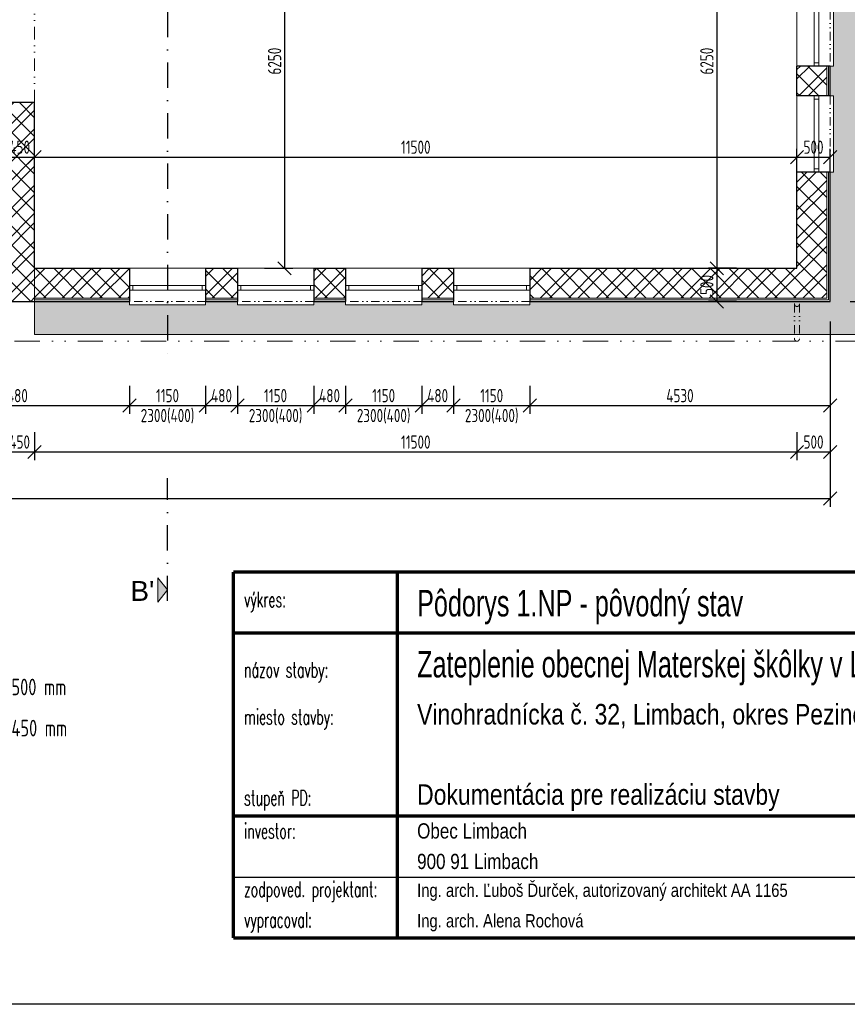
# Model space of a CAD drawing. Header units: millimetres. Extents: x -66400 to 220000, y -39950 to 48800.
# Tile 38 of 48: x 133775 to 146259, y -10600 to 4250. Entities that reach past the tile are written whole.
import ezdxf

# ---------------------------------------------------------------- set-up
doc = ezdxf.new("R2010")
doc.units = ezdxf.units.MM
doc.linetypes.add('DASHDOT', pattern=[25.4, 12.7, -6.35, 0, -6.35])
doc.linetypes.add('DIVIDE', pattern=[31.75, 12.7, -6.35, 0, -6.35, 0, -6.35])
doc.layers.get('Defpoints').update_dxf_attribs({"color": 161})
for name, color, linetype, lineweight in [('A koty', 7, 'Continuous', 5), ('A nad', 7, 'DIVIDE', 9), ('A okná-dvere', 144, 'Continuous', 9), ('A steny', 30, 'Continuous', 30), ('A tenkeciary', 8, 'Continuous', 9), ('A tepel.izolacia', 7, 'BATTING', 5), ('stamp', 1, 'Continuous', 5)]:
    doc.layers.add(name, color=color, linetype=linetype, lineweight=lineweight)
doc.layers.add('A srafy', color=7, linetype='Continuous', lineweight=5, true_color=0x7a7a7a)
doc.styles.add('ARIAL', font='arial.ttf', dxfattribs={"height": 2})
doc.styles.add('ISOCP', font='isocp.shx', dxfattribs={"width": 0.8})
doc.styles.add('SIM', font='simplex.shx', dxfattribs={"width": 0.6, "height": 250})
doc.styles.add('TUCNE', font='txt', dxfattribs={"width": 0.7, "height": 600})
doc.linetypes.add('BATTING', pattern='A,0.00254,-2.54,[134,ltypeshp.shx,S=2.54,R=0,X=-2.54,Y=0],-5.08,[134,ltypeshp.shx,S=2.54,R=180,X=2.54,Y=0],-2.54', length=10.16254)
doc.dimstyles.new('100', dxfattribs={"dimscale": 100, "dimtxt": 2, "dimasz": 2, "dimexe": 1.25, "dimexo": 3, "dimgap": 0.5, "dimtad": 1, "dimdec": 0, "dimrnd": 5, "dimtxsty": 'ISOCP', "dimblk": 'OBLIQUE', "dimcen": 1.4, "dimclrd": 256, "dimclre": 256, "dimclrt": 256, "dimadec": 0, "dimazin": 0, "dimtfac": 1, "dimtdec": 0, "dimtix": 1, "dimtmove": 2, "dimatfit": 0, "dimfxl": 0, "dimarcsym": 0})
pattern_1 = [(45, (100000, 0), (-212.132, 212.132), []), (45, (100141.42, 0), (-212.132, 212.132), []), (135, (100000, 0), (-141.42136, -141.42136), [])]

# ---------------------------------------------------------------- blocks, each defined once
blk = doc.blocks.new('_Oblique')
at = {"color": 0, "linetype": 'ByBlock', "lineweight": -2}
blk.add_line((-0.5, -0.5), (0.5, 0.5), dxfattribs=at)
blk = doc.blocks.new('*D30')
at = {"layer": 'A koty', "lineweight": -2, "transparency": 16777216}
for p, q in [((131950, -1270), (131950, -1695)), ((135430, -1270), (135430, -1695)), ((131950, -1570), (135430, -1570))]:
    blk.add_line(p, q, dxfattribs=at)
at = {"layer": 'Defpoints', "color": 0, "transparency": 16777216}
for p in [(131950, 0), (135430, 0), (135430, -1570)]:
    blk.add_point(p, dxfattribs=at)
at = {"layer": 'A koty', "lineweight": -2, "transparency": 16777216, "xscale": 200, "yscale": 200, "zscale": 200, "rotation": 180}
blk.add_blockref('_Oblique', (131950, -1570), dxfattribs=at)
at = {"layer": 'A koty', "lineweight": -2, "transparency": 16777216, "xscale": 200, "yscale": 200, "zscale": 200}
blk.add_blockref('_Oblique', (135430, -1570), dxfattribs=at)
at = {"layer": 'A koty', "transparency": 16777216, "insert": (133690, -1420), "char_height": 200, "attachment_point": 5, "style": 'ISOCP'}
blk.add_mtext('3480', dxfattribs=at)
blk = doc.blocks.new('*D31')
at = {"layer": 'A koty', "lineweight": -2, "transparency": 16777216}
for p, q in [((135430, -1270), (135430, -1695)), ((136580, -1270), (136580, -1695)), ((135430, -1570), (136580, -1570))]:
    blk.add_line(p, q, dxfattribs=at)
at = {"layer": 'Defpoints', "color": 0, "transparency": 16777216}
for p in [(135430, 0), (136580, 0), (136580, -1570)]:
    blk.add_point(p, dxfattribs=at)
at = {"layer": 'A koty', "lineweight": -2, "transparency": 16777216, "xscale": 200, "yscale": 200, "zscale": 200, "rotation": 180}
blk.add_blockref('_Oblique', (135430, -1570), dxfattribs=at)
at = {"layer": 'A koty', "lineweight": -2, "transparency": 16777216, "xscale": 200, "yscale": 200, "zscale": 200}
blk.add_blockref('_Oblique', (136580, -1570), dxfattribs=at)
at = {"layer": 'A koty', "transparency": 16777216, "char_height": 200, "attachment_point": 5, "style": 'ISOCP'}
for s, insert in [('1150', (136005, -1420)), ('2300(400)', (136005, -1730))]:
    blk.add_mtext(s, dxfattribs=dict(at, insert=insert))
blk = doc.blocks.new('*D32')
at = {"layer": 'A koty', "lineweight": -2, "transparency": 16777216}
for p, q in [((136580, -1270), (136580, -1695)), ((137060, -1270), (137060, -1695)), ((136580, -1570), (137060, -1570))]:
    blk.add_line(p, q, dxfattribs=at)
at = {"layer": 'Defpoints', "color": 0, "transparency": 16777216}
for p in [(136580, 0), (137060, 0), (137060, -1570)]:
    blk.add_point(p, dxfattribs=at)
at = {"layer": 'A koty', "lineweight": -2, "transparency": 16777216, "xscale": 200, "yscale": 200, "zscale": 200, "rotation": 180}
blk.add_blockref('_Oblique', (136580, -1570), dxfattribs=at)
at = {"layer": 'A koty', "lineweight": -2, "transparency": 16777216, "xscale": 200, "yscale": 200, "zscale": 200}
blk.add_blockref('_Oblique', (137060, -1570), dxfattribs=at)
at = {"layer": 'A koty', "transparency": 16777216, "insert": (136820, -1420), "char_height": 200, "attachment_point": 5, "style": 'ISOCP'}
blk.add_mtext('480', dxfattribs=at)
blk = doc.blocks.new('*D33')
at = {"layer": 'A koty', "lineweight": -2, "transparency": 16777216}
for p, q in [((137060, -1270), (137060, -1695)), ((138210, -1270), (138210, -1695)), ((137060, -1570), (138210, -1570))]:
    blk.add_line(p, q, dxfattribs=at)
at = {"layer": 'Defpoints', "color": 0, "transparency": 16777216}
for p in [(137060, 0), (138210, 0), (138210, -1570)]:
    blk.add_point(p, dxfattribs=at)
at = {"layer": 'A koty', "lineweight": -2, "transparency": 16777216, "xscale": 200, "yscale": 200, "zscale": 200, "rotation": 180}
blk.add_blockref('_Oblique', (137060, -1570), dxfattribs=at)
at = {"layer": 'A koty', "lineweight": -2, "transparency": 16777216, "xscale": 200, "yscale": 200, "zscale": 200}
blk.add_blockref('_Oblique', (138210, -1570), dxfattribs=at)
at = {"layer": 'A koty', "transparency": 16777216, "char_height": 200, "attachment_point": 5, "style": 'ISOCP'}
for s, insert in [('1150', (137635, -1420)), ('2300(400)', (137635, -1730))]:
    blk.add_mtext(s, dxfattribs=dict(at, insert=insert))
blk = doc.blocks.new('*D34')
at = {"layer": 'A koty', "lineweight": -2, "transparency": 16777216}
for p, q in [((138210, -1270), (138210, -1695)), ((138690, -1270), (138690, -1695)), ((138210, -1570), (138690, -1570))]:
    blk.add_line(p, q, dxfattribs=at)
at = {"layer": 'Defpoints', "color": 0, "transparency": 16777216}
for p in [(138210, 0), (138690, 0), (138690, -1570)]:
    blk.add_point(p, dxfattribs=at)
at = {"layer": 'A koty', "lineweight": -2, "transparency": 16777216, "xscale": 200, "yscale": 200, "zscale": 200, "rotation": 180}
blk.add_blockref('_Oblique', (138210, -1570), dxfattribs=at)
at = {"layer": 'A koty', "lineweight": -2, "transparency": 16777216, "xscale": 200, "yscale": 200, "zscale": 200}
blk.add_blockref('_Oblique', (138690, -1570), dxfattribs=at)
at = {"layer": 'A koty', "transparency": 16777216, "insert": (138450, -1420), "char_height": 200, "attachment_point": 5, "style": 'ISOCP'}
blk.add_mtext('480', dxfattribs=at)
blk = doc.blocks.new('*D35')
at = {"layer": 'A koty', "lineweight": -2, "transparency": 16777216}
for p, q in [((138690, -1270), (138690, -1695)), ((139840, -1270), (139840, -1695)), ((138690, -1570), (139840, -1570))]:
    blk.add_line(p, q, dxfattribs=at)
at = {"layer": 'Defpoints', "color": 0, "transparency": 16777216}
for p in [(138690, 0), (139840, 0), (139840, -1570)]:
    blk.add_point(p, dxfattribs=at)
at = {"layer": 'A koty', "lineweight": -2, "transparency": 16777216, "xscale": 200, "yscale": 200, "zscale": 200, "rotation": 180}
blk.add_blockref('_Oblique', (138690, -1570), dxfattribs=at)
at = {"layer": 'A koty', "lineweight": -2, "transparency": 16777216, "xscale": 200, "yscale": 200, "zscale": 200}
blk.add_blockref('_Oblique', (139840, -1570), dxfattribs=at)
at = {"layer": 'A koty', "transparency": 16777216, "char_height": 200, "attachment_point": 5, "style": 'ISOCP'}
for s, insert in [('1150', (139265, -1420)), ('2300(400)', (139265, -1730))]:
    blk.add_mtext(s, dxfattribs=dict(at, insert=insert))
blk = doc.blocks.new('*D36')
at = {"layer": 'A koty', "lineweight": -2, "transparency": 16777216}
for p, q in [((139840, -1270), (139840, -1695)), ((140320, -1270), (140320, -1695)), ((139840, -1570), (140320, -1570))]:
    blk.add_line(p, q, dxfattribs=at)
at = {"layer": 'Defpoints', "color": 0, "transparency": 16777216}
for p in [(139840, 0), (140320, 0), (140320, -1570)]:
    blk.add_point(p, dxfattribs=at)
at = {"layer": 'A koty', "lineweight": -2, "transparency": 16777216, "xscale": 200, "yscale": 200, "zscale": 200, "rotation": 180}
blk.add_blockref('_Oblique', (139840, -1570), dxfattribs=at)
at = {"layer": 'A koty', "lineweight": -2, "transparency": 16777216, "xscale": 200, "yscale": 200, "zscale": 200}
blk.add_blockref('_Oblique', (140320, -1570), dxfattribs=at)
at = {"layer": 'A koty', "transparency": 16777216, "insert": (140080, -1420), "char_height": 200, "attachment_point": 5, "style": 'ISOCP'}
blk.add_mtext('480', dxfattribs=at)
blk = doc.blocks.new('*D37')
at = {"layer": 'A koty', "lineweight": -2, "transparency": 16777216}
for p, q in [((140320, -1270), (140320, -1695)), ((141470, -1270), (141470, -1695)), ((140320, -1570), (141470, -1570))]:
    blk.add_line(p, q, dxfattribs=at)
at = {"layer": 'Defpoints', "color": 0, "transparency": 16777216}
for p in [(140320, 0), (141470, 0), (141470, -1570)]:
    blk.add_point(p, dxfattribs=at)
at = {"layer": 'A koty', "lineweight": -2, "transparency": 16777216, "xscale": 200, "yscale": 200, "zscale": 200, "rotation": 180}
blk.add_blockref('_Oblique', (140320, -1570), dxfattribs=at)
at = {"layer": 'A koty', "lineweight": -2, "transparency": 16777216, "xscale": 200, "yscale": 200, "zscale": 200}
blk.add_blockref('_Oblique', (141470, -1570), dxfattribs=at)
at = {"layer": 'A koty', "transparency": 16777216, "char_height": 200, "attachment_point": 5, "style": 'ISOCP'}
for s, insert in [('1150', (140895, -1420)), ('2300(400)', (140895, -1730))]:
    blk.add_mtext(s, dxfattribs=dict(at, insert=insert))
blk = doc.blocks.new('*D38')
at = {"layer": 'A koty', "lineweight": -2, "transparency": 16777216}
for p, q in [((141470, -1270), (141470, -1695)), ((146000, -1270), (146000, -1695)), ((141470, -1570), (146000, -1570))]:
    blk.add_line(p, q, dxfattribs=at)
at = {"layer": 'Defpoints', "color": 0, "transparency": 16777216}
for p in [(141470, 0), (146000, 0), (146000, -1570)]:
    blk.add_point(p, dxfattribs=at)
at = {"layer": 'A koty', "lineweight": -2, "transparency": 16777216, "xscale": 200, "yscale": 200, "zscale": 200, "rotation": 180}
blk.add_blockref('_Oblique', (141470, -1570), dxfattribs=at)
at = {"layer": 'A koty', "lineweight": -2, "transparency": 16777216, "xscale": 200, "yscale": 200, "zscale": 200}
blk.add_blockref('_Oblique', (146000, -1570), dxfattribs=at)
at = {"layer": 'A koty', "transparency": 16777216, "insert": (143735, -1420), "char_height": 200, "attachment_point": 5, "style": 'ISOCP'}
blk.add_mtext('4530', dxfattribs=at)
blk = doc.blocks.new('*D42')
at = {"layer": 'A koty', "lineweight": -2, "transparency": 16777216}
for p, q in [((134000, -1970), (134000, -2395)), ((145500, -1970), (145500, -2395)), ((134000, -2270), (145500, -2270))]:
    blk.add_line(p, q, dxfattribs=at)
at = {"layer": 'Defpoints', "color": 0, "transparency": 16777216}
for p in [(145500, 500), (134000, 0), (145500, -2270)]:
    blk.add_point(p, dxfattribs=at)
at = {"layer": 'A koty', "lineweight": -2, "transparency": 16777216, "xscale": 200, "yscale": 200, "zscale": 200, "rotation": 180}
blk.add_blockref('_Oblique', (134000, -2270), dxfattribs=at)
at = {"layer": 'A koty', "lineweight": -2, "transparency": 16777216, "xscale": 200, "yscale": 200, "zscale": 200}
blk.add_blockref('_Oblique', (145500, -2270), dxfattribs=at)
at = {"layer": 'A koty', "transparency": 16777216, "insert": (139750, -2120), "char_height": 200, "attachment_point": 5, "style": 'ISOCP'}
blk.add_mtext('11500', dxfattribs=at)
blk = doc.blocks.new('*D43')
at = {"layer": 'A koty', "lineweight": -2, "transparency": 16777216}
for p, q in [((145500, -1970), (145500, -2395)), ((146000, -1970), (146000, -2395)), ((145500, -2270), (146000, -2270))]:
    blk.add_line(p, q, dxfattribs=at)
at = {"layer": 'Defpoints', "color": 0, "transparency": 16777216}
for p in [(145500, 500), (146000, 0), (146000, -2270)]:
    blk.add_point(p, dxfattribs=at)
at = {"layer": 'A koty', "lineweight": -2, "transparency": 16777216, "xscale": 200, "yscale": 200, "zscale": 200, "rotation": 180}
blk.add_blockref('_Oblique', (145500, -2270), dxfattribs=at)
at = {"layer": 'A koty', "lineweight": -2, "transparency": 16777216, "xscale": 200, "yscale": 200, "zscale": 200}
blk.add_blockref('_Oblique', (146000, -2270), dxfattribs=at)
at = {"layer": 'A koty', "transparency": 16777216, "insert": (145750, -2120), "char_height": 200, "attachment_point": 5, "style": 'ISOCP'}
blk.add_mtext('500', dxfattribs=at)
blk = doc.blocks.new('*D44')
at = {"layer": 'A koty', "lineweight": -2, "transparency": 16777216}
for p, q in [((100000, -200), (100000, -3095)), ((146000, -300), (146000, -3095)), ((100000, -2970), (146000, -2970))]:
    blk.add_line(p, q, dxfattribs=at)
at = {"layer": 'Defpoints', "color": 0, "transparency": 16777216}
for p in [(100000, 100), (146000, 0), (146000, -2970)]:
    blk.add_point(p, dxfattribs=at)
at = {"layer": 'A koty', "lineweight": -2, "transparency": 16777216, "xscale": 200, "yscale": 200, "zscale": 200, "rotation": 180}
blk.add_blockref('_Oblique', (100000, -2970), dxfattribs=at)
at = {"layer": 'A koty', "lineweight": -2, "transparency": 16777216, "xscale": 200, "yscale": 200, "zscale": 200}
blk.add_blockref('_Oblique', (146000, -2970), dxfattribs=at)
at = {"layer": 'A koty', "transparency": 16777216, "insert": (123000, -2820), "char_height": 200, "attachment_point": 5, "style": 'ISOCP'}
blk.add_mtext('46000', dxfattribs=at)
blk = doc.blocks.new('*D53')
at = {"layer": 'A koty', "lineweight": -2, "transparency": 16777216}
for p, q in [((133550, 1877), (133550, 2302)), ((134000, 1877), (134000, 2302)), ((133550, 2177), (134000, 2177))]:
    blk.add_line(p, q, dxfattribs=at)
at = {"layer": 'Defpoints', "color": 0, "transparency": 16777216}
for p in [(134000, 2177), (133550, 500), (134000, 500)]:
    blk.add_point(p, dxfattribs=at)
at = {"layer": 'A koty', "lineweight": -2, "transparency": 16777216, "xscale": 200, "yscale": 200, "zscale": 200, "rotation": 180}
blk.add_blockref('_Oblique', (133550, 2177), dxfattribs=at)
at = {"layer": 'A koty', "lineweight": -2, "transparency": 16777216, "xscale": 200, "yscale": 200, "zscale": 200}
blk.add_blockref('_Oblique', (134000, 2177), dxfattribs=at)
at = {"layer": 'A koty', "transparency": 16777216, "insert": (133775, 2327), "char_height": 200, "attachment_point": 5, "style": 'ISOCP'}
blk.add_mtext('450', dxfattribs=at)
blk = doc.blocks.new('*D54')
at = {"layer": 'A koty', "lineweight": -2, "transparency": 16777216}
for p, q in [((134000, 1877), (134000, 2302)), ((145500, 1877), (145500, 2302)), ((134000, 2177), (145500, 2177))]:
    blk.add_line(p, q, dxfattribs=at)
at = {"layer": 'Defpoints', "color": 0, "transparency": 16777216}
for p in [(145500, 2177), (134000, 500), (145500, 500)]:
    blk.add_point(p, dxfattribs=at)
at = {"layer": 'A koty', "lineweight": -2, "transparency": 16777216, "xscale": 200, "yscale": 200, "zscale": 200, "rotation": 180}
blk.add_blockref('_Oblique', (134000, 2177), dxfattribs=at)
at = {"layer": 'A koty', "lineweight": -2, "transparency": 16777216, "xscale": 200, "yscale": 200, "zscale": 200}
blk.add_blockref('_Oblique', (145500, 2177), dxfattribs=at)
at = {"layer": 'A koty', "transparency": 16777216, "insert": (139750, 2327), "char_height": 200, "attachment_point": 5, "style": 'ISOCP'}
blk.add_mtext('11500', dxfattribs=at)
blk = doc.blocks.new('*D55')
at = {"layer": 'A koty', "lineweight": -2, "transparency": 16777216}
for p, q in [((145500, 1877), (145500, 2302)), ((146000, 1877), (146000, 2302)), ((145500, 2177), (146000, 2177))]:
    blk.add_line(p, q, dxfattribs=at)
at = {"layer": 'Defpoints', "color": 0, "transparency": 16777216}
for p in [(146000, 2177), (145500, 500), (146000, 0)]:
    blk.add_point(p, dxfattribs=at)
at = {"layer": 'A koty', "lineweight": -2, "transparency": 16777216, "xscale": 200, "yscale": 200, "zscale": 200, "rotation": 180}
blk.add_blockref('_Oblique', (145500, 2177), dxfattribs=at)
at = {"layer": 'A koty', "lineweight": -2, "transparency": 16777216, "xscale": 200, "yscale": 200, "zscale": 200}
blk.add_blockref('_Oblique', (146000, 2177), dxfattribs=at)
at = {"layer": 'A koty', "transparency": 16777216, "insert": (145750, 2327), "char_height": 200, "attachment_point": 5, "style": 'ISOCP'}
blk.add_mtext('500', dxfattribs=at)
blk = doc.blocks.new('_PECIATKA')
for p, q in [((145, 46.2), (185, 46.2)), ((165.05, 44.51), (165.05, 44.41)), ((145, 36.7), (185, 36.7)), ((117, 0), (117, 18.4)), ((165, 0), (165, 18.4)), ((117, 13.8), (190, 13.8)), ((0, 9.2), (190, 9.2)), ((117, 4.6), (165, 4.6))]:
    blk.add_line(p, q)
at = {"const_width": 0.5}
for points in [[(0, 55.2), (190, 55.2)], [(0, 0), (0, 55.2)], [(24.7, 0), (24.7, 55.2)], [(140, 0), (140, 55.2)], [(190, 0), (190, 55.2)], [(0, 46), (140, 46)], [(0, 18.4), (190, 18.4)], [(0, 0), (190, 0)]]:
    blk.add_lwpolyline(points, dxfattribs=at)
for s, height, style, width, p in [('výkres:', 2.3, 'SIM', 0.6, (1.6, 49.9)), ('ARCHITEKTONICKÝ  ATELIÉR', 2.4, 'ARIAL', 0.8, (145, 47.2)), ('ARCHITEKTI ', 4.8, 'ARIAL', 0.8, (145, 39)), ('67', 3.5, 'ARIAL', 0.8, (180.7, 40.3)), ('názov stavby:', 2.3, 'SIM', 0.6, (1.6, 39.3)), ('s.  r.  o.', 1, 'ARIAL', 0.8, (180.7, 39)), ('Fialkové údolie 30, 811 01 Bratislava', 2.2, 'ARIAL', 0.8, (145, 33.7)), ('miesto stavby:', 2.3, 'SIM', 0.6, (1.6, 32.2)), ('stupeň PD:', 2.3, 'SIM', 0.6, (1.6, 20)), ('investor:', 2.3, 'SIM', 0.6, (1.6, 15)), ('profesia:', 2.3, 'SIM', 0.6, (118.6, 15)), ('mierka:', 2.3, 'SIM', 0.6, (166.6, 15)), ('katastrálne územie:', 2.3, 'SIM', 0.6, (118.6, 10.4)), ('číslo výkresu:', 2.3, 'SIM', 0.6, (166.6, 10.4)), ('zodpoved. projektant: ', 2.3, 'SIM', 0.6, (1.6, 6.2)), ('počet formátov:', 2.3, 'SIM', 0.6, (118.6, 5.8)), ('paré:', 2.3, 'SIM', 0.6, (166.6, 5.8)), ('vypracoval:', 2.3, 'SIM', 0.6, (1.6, 1.6)), ('kreslil:', 2.3, 'SIM', 0.6, (94.16, 1.6)), ('dátum:', 2.3, 'SIM', 0.6, (118.6, 1.2))]:
    blk.add_text(s, height=height, dxfattribs=dict(style=style, width=width)).set_placement(p)
at = {"layer": 'stamp', "color": 7}
for s, height, style, width, p in [('Zateplenie obecnej Materskej škôlky v Limbachu', 4, 'TUCNE', 0.71, (27.7, 39.3)), ('Vinohradnícka č. 32, Limbach, okres Pezinok', 3.1, 'ARIAL', 0.8, (27.7, 32.2)), ('Dokumentácia pre realizáciu stavby', 3.1, 'ARIAL', 0.8, (27.7, 20.09)), ('Obec Limbach', 2.3, 'ARIAL', 0.8, (27.7, 15)), ('900 91 Limbach', 2.3, 'ARIAL', 0.8, (27.7, 10.4)), ('Limbach', 2.3, 'ARIAL', 0.8, (143, 10.4)), ('Ing. arch. Ľuboš Ďurček, autorizovaný architekt AA 1165 ', 2, 'ARIAL', 0.8, (27.7, 6.2)), ('Ing. arch. Alena Rochová', 2, 'ARIAL', 0.8, (27.7, 1.6)), ('Roman Šilhár', 2, 'ARIAL', 0.8, (102.26, 1.6))]:
    blk.add_text(s, height=height, dxfattribs=dict(at, style=style, width=width)).set_placement(p)
blk = doc.blocks.new('*D115')
at = {"layer": 'A koty', "lineweight": -2, "transparency": 16777216}
for p, q in [((133550, -1970), (133550, -2395)), ((134000, -1970), (134000, -2395)), ((133550, -2270), (134000, -2270))]:
    blk.add_line(p, q, dxfattribs=at)
at = {"layer": 'Defpoints', "color": 0, "transparency": 16777216}
for p in [(133550, 500), (134000, 500), (134000, -2270)]:
    blk.add_point(p, dxfattribs=at)
at = {"layer": 'A koty', "lineweight": -2, "transparency": 16777216, "xscale": 200, "yscale": 200, "zscale": 200, "rotation": 180}
blk.add_blockref('_Oblique', (133550, -2270), dxfattribs=at)
at = {"layer": 'A koty', "lineweight": -2, "transparency": 16777216, "xscale": 200, "yscale": 200, "zscale": 200}
blk.add_blockref('_Oblique', (134000, -2270), dxfattribs=at)
at = {"layer": 'A koty', "transparency": 16777216, "insert": (133775, -2120), "char_height": 200, "attachment_point": 5, "style": 'ISOCP'}
blk.add_mtext('450', dxfattribs=at)
blk = doc.blocks.new('*D141')
at = {"layer": 'A koty', "lineweight": -2, "transparency": 16777216}
for p, q in [((138700, 14000), (95555, 14000)), ((95680, 0), (95680, 14000)), ((99800, 0), (95555, 0))]:
    blk.add_line(p, q, dxfattribs=at)
at = {"layer": 'Defpoints', "color": 0, "transparency": 16777216}
for p in [(95680, 14000), (139000, 14000), (100100, 0)]:
    blk.add_point(p, dxfattribs=at)
at = {"layer": 'A koty', "lineweight": -2, "transparency": 16777216, "xscale": 200, "yscale": 200, "zscale": 200}
for p, rotation in [((95680, 14000), 90), ((95680, 0), 270)]:
    blk.add_blockref('_Oblique', p, dxfattribs=dict(at, rotation=rotation))
at = {"layer": 'A koty', "transparency": 16777216, "insert": (95530, 7000), "char_height": 200, "attachment_point": 5, "rotation": 90, "style": 'ISOCP'}
blk.add_mtext('14000', dxfattribs=at)
blk = doc.blocks.new('*D169')
at = {"layer": 'A koty', "lineweight": -2, "transparency": 16777216}
for p, q in [((137470, 6750), (137895, 6750)), ((137770, 6750), (137770, 500)), ((137470, 500), (137895, 500))]:
    blk.add_line(p, q, dxfattribs=at)
at = {"layer": 'Defpoints', "color": 0, "transparency": 16777216}
for p in [(134000, 6750), (134000, 500), (137770, 500)]:
    blk.add_point(p, dxfattribs=at)
at = {"layer": 'A koty', "lineweight": -2, "transparency": 16777216, "xscale": 200, "yscale": 200, "zscale": 200}
for p, rotation in [((137770, 6750), 90), ((137770, 500), 270)]:
    blk.add_blockref('_Oblique', p, dxfattribs=dict(at, rotation=rotation))
at = {"layer": 'A koty', "transparency": 16777216, "insert": (137620, 3625), "char_height": 200, "attachment_point": 5, "rotation": 90, "style": 'ISOCP'}
blk.add_mtext('6250', dxfattribs=at)
blk = doc.blocks.new('*D177')
at = {"layer": 'A koty', "lineweight": -2, "transparency": 16777216}
for p, q in [((144590, 6750), (144165, 6750)), ((144290, 6750), (144290, 500)), ((144590, 500), (144165, 500))]:
    blk.add_line(p, q, dxfattribs=at)
at = {"layer": 'Defpoints', "color": 0, "transparency": 16777216}
for p in [(145500, 6750), (144290, 500), (145500, 500)]:
    blk.add_point(p, dxfattribs=at)
at = {"layer": 'A koty', "lineweight": -2, "transparency": 16777216, "xscale": 200, "yscale": 200, "zscale": 200}
for p, rotation in [((144290, 6750), 90), ((144290, 500), 270)]:
    blk.add_blockref('_Oblique', p, dxfattribs=dict(at, rotation=rotation))
at = {"layer": 'A koty', "transparency": 16777216, "insert": (144140, 3625), "char_height": 200, "attachment_point": 5, "rotation": 90, "style": 'ISOCP'}
blk.add_mtext('6250', dxfattribs=at)
blk = doc.blocks.new('*D178')
at = {"layer": 'A koty', "lineweight": -2, "transparency": 16777216}
for p, q in [((144590, 500), (144165, 500)), ((144290, 500), (144290, 0)), ((144590, 0), (144165, 0))]:
    blk.add_line(p, q, dxfattribs=at)
at = {"layer": 'Defpoints', "color": 0, "transparency": 16777216}
for p in [(145500, 500), (146000, 0), (144290, 0)]:
    blk.add_point(p, dxfattribs=at)
at = {"layer": 'A koty', "lineweight": -2, "transparency": 16777216, "xscale": 200, "yscale": 200, "zscale": 200}
for p, rotation in [((144290, 500), 90), ((144290, 0), 270)]:
    blk.add_blockref('_Oblique', p, dxfattribs=dict(at, rotation=rotation))
at = {"layer": 'A koty', "transparency": 16777216, "insert": (144140, 250), "char_height": 200, "attachment_point": 5, "rotation": 90, "style": 'ISOCP'}
blk.add_mtext('500', dxfattribs=at)
blk = doc.blocks.new('*D179')
at = {"layer": 'A koty', "lineweight": -2, "transparency": 16777216}
for p, q in [((147230, 1950), (147655, 1950)), ((147530, 0), (147530, 1950)), ((147230, 0), (147655, 0))]:
    blk.add_line(p, q, dxfattribs=at)
at = {"layer": 'Defpoints', "color": 0, "transparency": 16777216}
for p in [(146000, 1950), (147530, 1950), (146000, 0)]:
    blk.add_point(p, dxfattribs=at)
at = {"layer": 'A koty', "lineweight": -2, "transparency": 16777216, "xscale": 200, "yscale": 200, "zscale": 200}
for p, rotation in [((147530, 1950), 90), ((147530, 0), 270)]:
    blk.add_blockref('_Oblique', p, dxfattribs=dict(at, rotation=rotation))
at = {"layer": 'A koty', "transparency": 16777216, "insert": (147380, 975), "char_height": 200, "attachment_point": 5, "rotation": 90, "style": 'ISOCP'}
blk.add_mtext('1950', dxfattribs=at)
blk = doc.blocks.new('*D180')
at = {"layer": 'A koty', "lineweight": -2, "transparency": 16777216}
for p, q in [((147230, 3100), (147655, 3100)), ((147530, 1950), (147530, 3100)), ((147230, 1950), (147655, 1950))]:
    blk.add_line(p, q, dxfattribs=at)
at = {"layer": 'Defpoints', "color": 0, "transparency": 16777216}
for p in [(146000, 3100), (147530, 3100), (146000, 1950)]:
    blk.add_point(p, dxfattribs=at)
at = {"layer": 'A koty', "lineweight": -2, "transparency": 16777216, "xscale": 200, "yscale": 200, "zscale": 200}
for p, rotation in [((147530, 3100), 90), ((147530, 1950), 270)]:
    blk.add_blockref('_Oblique', p, dxfattribs=dict(at, rotation=rotation))
at = {"layer": 'A koty', "transparency": 16777216, "char_height": 200, "attachment_point": 5, "rotation": 90, "style": 'ISOCP'}
for s, insert in [('2300(400)', (147690, 2525)), ('1150', (147380, 2525))]:
    blk.add_mtext(s, dxfattribs=dict(at, insert=insert))
blk = doc.blocks.new('*D181')
at = {"layer": 'A koty', "lineweight": -2, "transparency": 16777216}
for p, q in [((147230, 3550), (147655, 3550)), ((147530, 3100), (147530, 3550)), ((147230, 3100), (147655, 3100))]:
    blk.add_line(p, q, dxfattribs=at)
at = {"layer": 'Defpoints', "color": 0, "transparency": 16777216}
for p in [(146000, 3550), (147530, 3550), (146000, 3100)]:
    blk.add_point(p, dxfattribs=at)
at = {"layer": 'A koty', "lineweight": -2, "transparency": 16777216, "xscale": 200, "yscale": 200, "zscale": 200}
for p, rotation in [((147530, 3550), 90), ((147530, 3100), 270)]:
    blk.add_blockref('_Oblique', p, dxfattribs=dict(at, rotation=rotation))
at = {"layer": 'A koty', "transparency": 16777216, "insert": (147380, 3325), "char_height": 200, "attachment_point": 5, "rotation": 90, "style": 'ISOCP'}
blk.add_mtext('450', dxfattribs=at)
blk = doc.blocks.new('*D182')
at = {"layer": 'A koty', "lineweight": -2, "transparency": 16777216}
for p, q in [((147230, 4700), (147655, 4700)), ((147530, 3550), (147530, 4700)), ((147230, 3550), (147655, 3550))]:
    blk.add_line(p, q, dxfattribs=at)
at = {"layer": 'Defpoints', "color": 0, "transparency": 16777216}
for p in [(146000, 4700), (147530, 4700), (146000, 3550)]:
    blk.add_point(p, dxfattribs=at)
at = {"layer": 'A koty', "lineweight": -2, "transparency": 16777216, "xscale": 200, "yscale": 200, "zscale": 200}
for p, rotation in [((147530, 4700), 90), ((147530, 3550), 270)]:
    blk.add_blockref('_Oblique', p, dxfattribs=dict(at, rotation=rotation))
at = {"layer": 'A koty', "transparency": 16777216, "char_height": 200, "attachment_point": 5, "rotation": 90, "style": 'ISOCP'}
for s, insert in [('2300(400)', (147690, 4125)), ('1150', (147380, 4125))]:
    blk.add_mtext(s, dxfattribs=dict(at, insert=insert))
blk = doc.blocks.new('*D190')
at = {"layer": 'A koty', "lineweight": -2, "transparency": 16777216}
for p, q in [((147930, 500), (148355, 500)), ((148230, 0), (148230, 500)), ((147930, 0), (148355, 0))]:
    blk.add_line(p, q, dxfattribs=at)
at = {"layer": 'Defpoints', "color": 0, "transparency": 16777216}
for p in [(145500, 500), (148230, 500), (146000, 0)]:
    blk.add_point(p, dxfattribs=at)
at = {"layer": 'A koty', "lineweight": -2, "transparency": 16777216, "xscale": 200, "yscale": 200, "zscale": 200}
for p, rotation in [((148230, 500), 90), ((148230, 0), 270)]:
    blk.add_blockref('_Oblique', p, dxfattribs=dict(at, rotation=rotation))
at = {"layer": 'A koty', "transparency": 16777216, "insert": (148080, 250), "char_height": 200, "attachment_point": 5, "rotation": 90, "style": 'ISOCP'}
blk.add_mtext('500', dxfattribs=at)
blk = doc.blocks.new('*D191')
at = {"layer": 'A koty', "lineweight": -2, "transparency": 16777216}
for p, q in [((147930, 13500), (148355, 13500)), ((148230, 500), (148230, 13500)), ((147930, 500), (148355, 500))]:
    blk.add_line(p, q, dxfattribs=at)
at = {"layer": 'Defpoints', "color": 0, "transparency": 16777216}
for p in [(145500, 13500), (148230, 13500), (145500, 500)]:
    blk.add_point(p, dxfattribs=at)
at = {"layer": 'A koty', "lineweight": -2, "transparency": 16777216, "xscale": 200, "yscale": 200, "zscale": 200}
for p, rotation in [((148230, 13500), 90), ((148230, 500), 270)]:
    blk.add_blockref('_Oblique', p, dxfattribs=dict(at, rotation=rotation))
at = {"layer": 'A koty', "transparency": 16777216, "insert": (148080, 7000), "char_height": 200, "attachment_point": 5, "rotation": 90, "style": 'ISOCP'}
blk.add_mtext('13000', dxfattribs=at)
blk = doc.blocks.new('*D193')
at = {"layer": 'A koty', "lineweight": -2, "transparency": 16777216}
for p, q in [((146300, 14000), (149055, 14000)), ((148930, 0), (148930, 14000)), ((146300, 0), (149055, 0))]:
    blk.add_line(p, q, dxfattribs=at)
at = {"layer": 'Defpoints', "color": 0, "transparency": 16777216}
for p in [(146000, 14000), (148930, 14000), (146000, 0)]:
    blk.add_point(p, dxfattribs=at)
at = {"layer": 'A koty', "lineweight": -2, "transparency": 16777216, "xscale": 200, "yscale": 200, "zscale": 200}
for p, rotation in [((148930, 14000), 90), ((148930, 0), 270)]:
    blk.add_blockref('_Oblique', p, dxfattribs=dict(at, rotation=rotation))
at = {"layer": 'A koty', "transparency": 16777216, "insert": (148780, 7000), "char_height": 200, "attachment_point": 5, "rotation": 90, "style": 'ISOCP'}
blk.add_mtext('14000', dxfattribs=at)

msp = doc.modelspace()

# ---------------------------------------------------------------- hatches: boundary and pattern name
at = {"layer": 'A koty'}
h = msp.add_hatch(color=256, dxfattribs=at)
h.dxf.hatch_style = 1
h.paths.add_polyline_path([(135860, -4168.1), (136005, -4350.6), (135860, -4535.6)])
at = {"layer": 'A srafy'}
h = msp.add_hatch(dxfattribs=at)
h.set_pattern_fill('DLAZBA2', color=256)
h.set_pattern_definition([(0, (0, 0), (0, 100), []), (90, (0, 0), (-100, 100), [100, -100])])
h.paths.add_polyline_path([(146500, 14500), (142500, 14500), (142500, 14000), (146000, 14000), (146000, 12750), (146050, 12750), (146050, 11900), (146000, 11900), (146000, 9650), (146050, 9650), (146050, 8800), (146000, 8800), (146000, 8350), (146050, 8350), (146050, 7500), (146000, 7500), (146000, 4700), (146050, 4700), (146050, 3550), (146000, 3550), (146000, 3100), (146050, 3100), (146050, 1950), (146000, 1950), (146000, 0), (141470, 0), (141470, -50), (140320, -50), (140320, 0), (139840, 0), (139840, -50), (138690, -50), (138690, 0), (138210, 0), (138210, -50), (137060, -50), (137060, 0), (136580, 0), (136580, -50), (135430, -50), (135430, 0), (134000, 0), (134000, -500), (146500, -500)])
h = msp.add_hatch(dxfattribs=at)
h.set_pattern_fill('ZDIVO-STR_PEV', color=256, scale=100)
h.set_pattern_definition(pattern_1)
h.paths.add_polyline_path([(145500, 9650), (145950, 9650), (145950, 11900), (145500, 11900), (145500, 11000), (145500, 10900)])
h.paths.add_polyline_path([(145950, 8800), (145500, 8800), (145500, 8350), (145950, 8350)])
h.paths.add_polyline_path([(145950, 7500), (145500, 7500), (145500, 7000), (145500, 6750), (145500, 4700), (145950, 4700)])
h.paths.add_polyline_path([(145500, 3100), (145950, 3100), (145950, 3550), (145500, 3550)])
h.paths.add_polyline_path([(145950, 1950), (145500, 1950), (145500, 500), (141470, 500), (141470, 50), (145950, 50)])
h = msp.add_hatch(dxfattribs=at)
h.set_pattern_fill('ZDIVO-STR_PEV', color=256, scale=100)
h.set_pattern_definition(pattern_1)
h.paths.add_polyline_path([(134000, 0), (134000, 500), (134000, 3000), (133550, 3000), (133550, 500), (131950, 500), (131950, 0)])
h.paths.add_polyline_path([(130250, 0), (130800, 0), (130800, 500), (130250, 500)])
h.paths.add_polyline_path([(128550, 0), (129100, 0), (129100, 500), (128550, 500)])
h.paths.add_polyline_path([(126000, 500), (126000, 100), (126000, 0), (127400, 0), (127400, 500)])
h = msp.add_hatch(dxfattribs=at)
h.set_pattern_fill('ZDIVO-STR_PEV', color=256, scale=100)
h.set_pattern_definition(pattern_1)
h.paths.add_polyline_path([(140320, 50), (140320, 500), (139840, 500), (139840, 50)])
h.paths.add_polyline_path([(138210, 500), (138210, 50), (138690, 50), (138690, 500)])
h.paths.add_polyline_path([(137060, 500), (136580, 500), (136580, 50), (137060, 50)])
h.paths.add_polyline_path([(134000, 500), (134000, 50), (135430, 50), (135430, 500)])

# ---------------------------------------------------------------- linework, layer by layer
at = {"layer": 'A koty', "color": 1, "linetype": 'DASHDOT', "lineweight": 30, "ltscale": 30}
msp.add_line((136005, 5127.1), (136005, -864.7), dxfattribs=at)
msp.add_lwpolyline([(136005, -4516.4), (136005, -2666.3)], dxfattribs=at)
at = {"layer": 'A koty'}
msp.add_lwpolyline([(135860, -4168.1), (136005, -4350.6), (135860, -4535.6)], close=True, dxfattribs=at)
at = {"layer": 'A nad', "ltscale": 15}
msp.add_line((134000, 3000), (134000, 5500), dxfattribs=at)
at = {"layer": 'A nad', "ltscale": 10}
for p, q in [((146000, 4700), (146000, 3550)), ((146000, 3100), (146000, 1950)), ((136580, 0), (135430, 0)), ((138210, 0), (137060, 0)), ((139840, 0), (138690, 0)), ((141470, 0), (140320, 0)), ((145462.5, -37.5), (145462.5, -562.5)), ((145537.5, -37.5), (145537.5, -562.5))]:
    msp.add_line(p, q, dxfattribs=at)
at = {"layer": 'A nad', "ltscale": 30}
msp.add_lwpolyline([(146600, 14600), (138400, 14600), (138400, 11600), (99400, 11600), (99400, -600), (146600, -600)], close=True, dxfattribs=at)
at = {"layer": 'A nad', "ltscale": 10}
for centre in [(145500, -37.5), (145500, -562.5)]:
    msp.add_circle(centre, 37.5, dxfattribs=at)
at = {"layer": 'A okná-dvere'}
for points in [[(145830, 3600), (145830, 4650), (145760, 4650), (145760, 3600)], [(145760, 3550), (145760, 3600), (145830, 3600), (145830, 3550)], [(145760, 3050), (145760, 3100), (145830, 3100), (145830, 3050)], [(145830, 2000), (145830, 3050), (145760, 3050), (145760, 2000)], [(145760, 1950), (145760, 2000), (145830, 2000), (145830, 1950)], [(135430, 240), (135480, 240), (135480, 170), (135430, 170)], [(135480, 170), (136530, 170), (136530, 240), (135480, 240)], [(136530, 240), (136580, 240), (136580, 170), (136530, 170)], [(137060, 240), (137110, 240), (137110, 170), (137060, 170)], [(137110, 170), (138160, 170), (138160, 240), (137110, 240)], [(138160, 240), (138210, 240), (138210, 170), (138160, 170)], [(138690, 240), (138740, 240), (138740, 170), (138690, 170)], [(138740, 170), (139790, 170), (139790, 240), (138740, 240)], [(139790, 240), (139840, 240), (139840, 170), (139790, 170)], [(140320, 240), (140370, 240), (140370, 170), (140320, 170)], [(140370, 170), (141420, 170), (141420, 240), (140370, 240)], [(141420, 240), (141470, 240), (141470, 170), (141420, 170)]]:
    msp.add_lwpolyline(points, close=True, dxfattribs=at)
at = {"layer": 'A steny'}
for p, q in [((146000, 3550), (145500, 3550)), ((145500, 3100), (145500, 3550)), ((146000, 3100), (146000, 3550)), ((134000, 3000), (133550, 3000)), ((134000, 500), (134000, 3000)), ((146000, 3100), (145500, 3100)), ((145500, 500), (145500, 1950)), ((146000, 1950), (145500, 1950)), ((146000, 0), (146000, 1950)), ((134000, 500), (135430, 500)), ((135430, 500), (135430, 0)), ((136580, 500), (136580, 0)), ((136580, 500), (137060, 500)), ((137060, 500), (137060, 0)), ((138210, 500), (138210, 0)), ((138210, 500), (138690, 500)), ((138690, 500), (138690, 0)), ((139840, 500), (139840, 0)), ((139840, 500), (140320, 500)), ((140320, 500), (140320, 0)), ((141470, 500), (141470, 0)), ((141470, 500), (145500, 500)), ((131950, 0), (135430, 0)), ((136580, 0), (137060, 0)), ((138210, 0), (138690, 0)), ((139840, 0), (140320, 0)), ((141470, 0), (146000, 0))]:
    msp.add_line(p, q, dxfattribs=at)
at = {"layer": 'A tenkeciary'}
for p, q in [((145500, 4700), (145500, 3550)), ((146050, 3550), (146050, 4700)), ((145950, 3550), (145950, 3100)), ((146000, 3550), (146050, 3550)), ((145500, 3100), (145500, 1950)), ((146050, 3100), (146000, 3100)), ((146050, 1950), (146050, 3100)), ((146000, 1950), (146050, 1950)), ((134000, 500), (134000, 0)), ((136580, 500), (135430, 500)), ((138210, 500), (137060, 500)), ((139840, 500), (138690, 500)), ((141470, 500), (140320, 500)), ((134000, 50), (135430, 50)), ((134000, 0), (134000, -500)), ((135430, 0), (135430, -50)), ((136580, 50), (137060, 50)), ((136580, -50), (136580, 0)), ((137060, 0), (137060, -50)), ((138210, 50), (138690, 50)), ((138210, -50), (138210, 0)), ((138690, 0), (138690, -50)), ((139840, 50), (140320, 50)), ((139840, -50), (139840, 0)), ((140320, 0), (140320, -50)), ((141470, -50), (141470, 0)), ((135430, -50), (136580, -50)), ((137060, -50), (138210, -50)), ((138690, -50), (139840, -50)), ((140320, -50), (141470, -50)), ((146500, -500), (134000, -500))]:
    msp.add_line(p, q, dxfattribs=at)
msp.add_lwpolyline([(141470, 50), (145950, 50), (145950, 1950)], dxfattribs=at)
at = {"layer": 'A tepel.izolacia', "ltscale": 2.5}
for p, q in [((145975, 3550), (145975, 3100)), ((134000, 25), (135430, 25)), ((136580, 25), (137060, 25)), ((138210, 25), (138690, 25)), ((139840, 25), (140320, 25))]:
    msp.add_line(p, q, dxfattribs=at)
msp.add_lwpolyline([(141470, 25), (145975, 25), (145975, 1950)], dxfattribs=at)
at = {"layer": 'Defpoints'}
msp.add_lwpolyline([(94000, 19100), (157000, 19100), (157000, -10600), (94000, -10600)], close=True, dxfattribs=at)

# ---------------------------------------------------------------- block references
at = {"xscale": 100, "yscale": 100, "zscale": 100}
msp.add_blockref('_PECIATKA', (137000, -9600), dxfattribs=at)

# ---------------------------------------------------------------- texts
at = {"char_height": 250, "attachment_point": 1, "style": 'ISOCP'}
for s, insert, width in [('OBVODOVÉ MURIVO Z KERAMICKÝCH TVÁRNIC, hr.500 mm', (128007.3, -5689.2), 7515.341), ('OBVODOVÉ MURIVO Z KERAMICKÝCH TVÁRNIC, hr.450 mm\\P+TEPELNÁ IZOLÁCIA POLYSTYRÉN, hr.50 mm', (128007.3, -6309.2), 6873.575)]:
    msp.add_mtext(s, dxfattribs=dict(at, insert=insert, width=width))
at = {"layer": 'A koty', "insert": (135626.4, -4365.6), "char_height": 300, "width": 1, "attachment_point": 5, "style": 'ARIAL'}
msp.add_mtext("B'", dxfattribs=at)
at = {"layer": 'stamp', "style": 'TUCNE', "width": 0.71}
msp.add_text('Pôdorys 1.NP - pôvodný stav', height=400, dxfattribs=at).set_placement((139770, -4750))

# ---------------------------------------------------------------- dimensions: what is measured, and where the dimension line sits
at = {"layer": 'A koty'}
for base, p1, p2, override, picture, middle in [((95680, 14000), (100100, 0), (139000, 14000), {"dimtmove": 0, "dimfxlon": 0}, '*D141', (95680, 7000)), ((148930, 14000), (146000, 0), (146000, 14000), {"dimtmove": 0, "dimfxlon": 0}, '*D193', (148930, 7000)), ((148230, 500), (146000, 0), (145500, 500), {"dimtmove": 0}, '*D190', (148230, 250))]:
    dim = msp.add_linear_dim(base=base, p1=p1, p2=p2, angle=90, dimstyle='100', override=override, dxfattribs=at)
    dim.commit()
    dim.dimension.update_dxf_attribs({"geometry": picture, "text_midpoint": middle, "dimtype": 160})
for base, p1, p2, override, picture, middle in [((148230, 13500), (145500, 500), (145500, 13500), {"dimtmove": 1}, '*D191', (148080, 7000)), ((147530, 1950), (146000, 0), (146000, 1950), {"dimtmove": 0}, '*D179', (147380, 975))]:
    dim = msp.add_linear_dim(base=base, p1=p1, p2=p2, angle=90, dimstyle='100', override=override, dxfattribs=at)
    dim.commit()
    dim.dimension.update_dxf_attribs({"geometry": picture, "text_midpoint": middle})
for base, p1, p2, picture, middle in [((137770, 500), (134000, 6750), (134000, 500), '*D169', (137620, 3625)), ((144290, 500), (145500, 6750), (145500, 500), '*D177', (144140, 3625)), ((147530, 3550), (146000, 3100), (146000, 3550), '*D181', (147380, 3325)), ((144290, 0), (145500, 500), (146000, 0), '*D178', (144140, 250))]:
    dim = msp.add_linear_dim(base=base, p1=p1, p2=p2, angle=90, dimstyle='100', dxfattribs=at)
    dim.commit()
    dim.dimension.update_dxf_attribs({"geometry": picture, "text_midpoint": middle})
for base, p1, p2, picture, middle in [((147530, 4700), (146000, 3550), (146000, 4700), '*D182', (147530, 4125)), ((147530, 3100), (146000, 1950), (146000, 3100), '*D180', (147530, 2525))]:
    dim = msp.add_linear_dim(base=base, p1=p1, p2=p2, angle=90, text='<>\\X2300(400)', dimstyle='100', dxfattribs=at)
    dim.commit()
    dim.dimension.update_dxf_attribs({"geometry": picture, "text_midpoint": middle})
for base, p1, p2, picture, middle in [((134000, 2177.3), (133550, 500), (134000, 500), '*D53', (133775, 2327.3)), ((145500, 2177.3), (134000, 500), (145500, 500), '*D54', (139750, 2327.3)), ((146000, 2177.3), (145500, 500), (146000, 0), '*D55', (145750, 2327.3)), ((135430, -1570), (131950, 0), (135430, 0), '*D30', (133690, -1420)), ((137060, -1570), (136580, 0), (137060, 0), '*D32', (136820, -1420)), ((138690, -1570), (138210, 0), (138690, 0), '*D34', (138450, -1420)), ((140320, -1570), (139840, 0), (140320, 0), '*D36', (140080, -1420)), ((146000, -1570), (141470, 0), (146000, 0), '*D38', (143735, -1420))]:
    dim = msp.add_linear_dim(base=base, p1=p1, p2=p2, dimstyle='100', dxfattribs=at)
    dim.commit()
    dim.dimension.update_dxf_attribs({"geometry": picture, "text_midpoint": middle})
for base, p1, p2, override, picture, middle in [((134000, -2270), (133550, 500), (134000, 500), {"dimtmove": 1}, '*D115', (133775, -2120)), ((145500, -2270), (134000, 0), (145500, 500), {"dimtmove": 0}, '*D42', (139750, -2120)), ((146000, -2270), (145500, 500), (146000, 0), {"dimtmove": 1}, '*D43', (145750, -2120))]:
    dim = msp.add_linear_dim(base=base, p1=p1, p2=p2, dimstyle='100', override=override, dxfattribs=at)
    dim.commit()
    dim.dimension.update_dxf_attribs({"geometry": picture, "text_midpoint": middle})
dim = msp.add_linear_dim(base=(146000, -2970), p1=(100000, 100), p2=(146000, 0), dimstyle='100', override={"dimtmove": 1, "dimfxlon": 0}, dxfattribs=at)
dim.commit()
dim.dimension.update_dxf_attribs({"geometry": '*D44', "text_midpoint": (123000, -2970), "dimtype": 160})
for base, p1, p2, picture, middle in [((136580, -1570), (135430, 0), (136580, 0), '*D31', (136005, -1570)), ((138210, -1570), (137060, 0), (138210, 0), '*D33', (137635, -1570)), ((139840, -1570), (138690, 0), (139840, 0), '*D35', (139265, -1570)), ((141470, -1570), (140320, 0), (141470, 0), '*D37', (140895, -1570))]:
    dim = msp.add_linear_dim(base=base, p1=p1, p2=p2, text='<>\\X2300(400)', dimstyle='100', dxfattribs=at)
    dim.commit()
    dim.dimension.update_dxf_attribs({"geometry": picture, "text_midpoint": middle})

doc.saveas('drawing.dxf')
